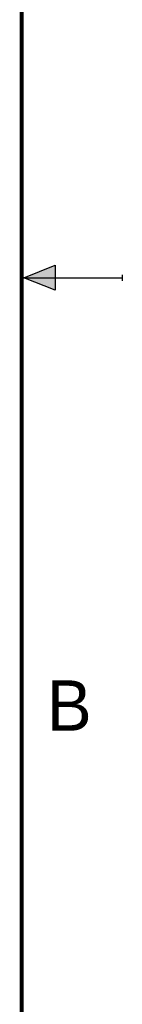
# Model space of a CAD drawing. Header units: inches. Extents: x 0 to 22, y 0 to 17.
# Tile 19 of 20: x 21.5 to 22, y 4.9 to 9.8. Entities that reach past the tile are written whole.
import ezdxf

# ---------------------------------------------------------------- set-up
doc = ezdxf.new("R2010")
doc.units = ezdxf.units.IN
doc.header["$LTSCALE"] = 1.21
doc.header["$MEASUREMENT"] = 0
doc.layers.get('0').update_dxf_attribs({"linetype": 'CONTINUOUS'})
doc.styles.add('TEXTSTYLE_2', font='txt')

msp = doc.modelspace()

# ---------------------------------------------------------------- hatches: boundary and pattern name
at = {"linetype": 'CONTINUOUS'}
msp.add_hatch(color=2, dxfattribs=at).paths.add_polyline_path([(21.6663, 8.5625), (21.6663, 8.4375), (21.51, 8.5)])

# ---------------------------------------------------------------- linework, layer by layer
at = {"color": 2, "linetype": 'CONTINUOUS'}
for p, q in [((21.51, 8.5), (21.6663, 8.5625)), ((21.6663, 8.5625), (21.6663, 8.4375)), ((22, 8.515), (22, 8.485)), ((21.51, 8.5), (22, 8.5)), ((21.6663, 8.4375), (21.51, 8.5))]:
    msp.add_line(p, q, dxfattribs=at)
at = {"color": 7, "linetype": 'CONTINUOUS', "const_width": 0.02}
msp.add_lwpolyline([(21.5, 0.5), (21.5, 16.5)], dxfattribs=at)

# ---------------------------------------------------------------- texts
at = {"color": 2, "linetype": 'CONTINUOUS', "insert": (21.625, 6.5), "char_height": 0.25, "width": 0.25, "attachment_point": 1, "line_spacing_factor": 0.9, "style": 'TEXTSTYLE_2'}
msp.add_mtext('B', dxfattribs=at)

doc.saveas('drawing.dxf')
